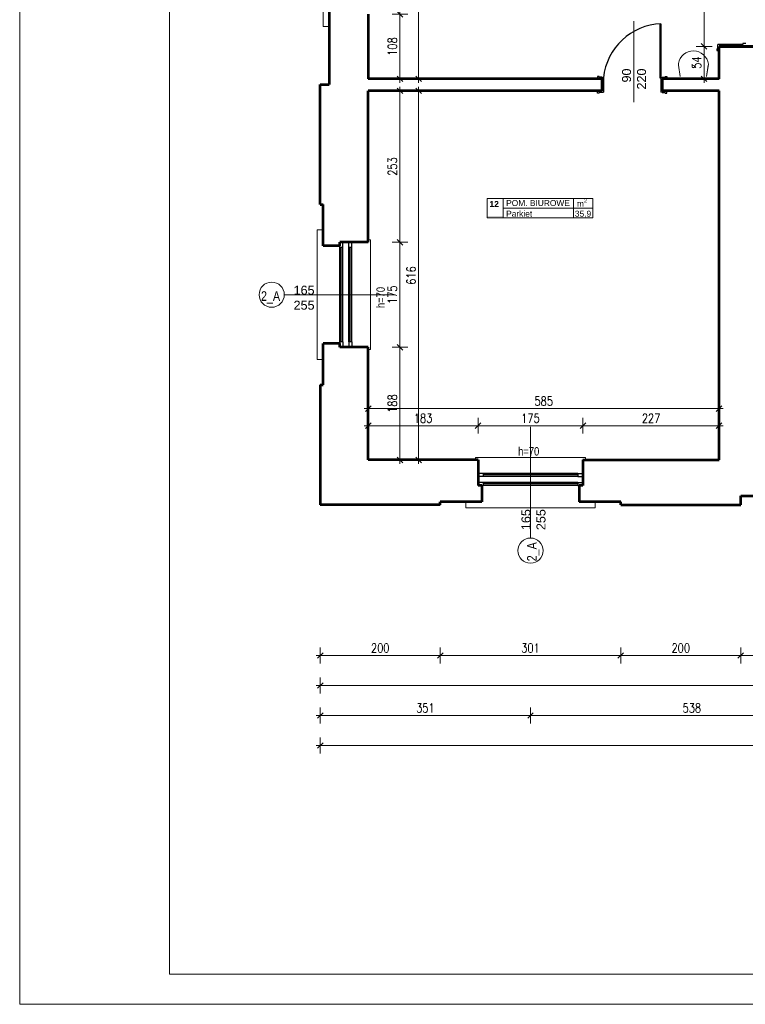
# Model space of a CAD drawing. Header units: millimetres. Extents: x 56977 to 67992, y 30187 to 42235.
# Tile 1 of 130: x 57375 to 58585, y 30187 to 31828. Entities that reach past the tile are written whole.
import ezdxf

# ---------------------------------------------------------------- set-up
doc = ezdxf.new("R2010")
doc.units = ezdxf.units.MM
doc.header["$MEASUREMENT"] = 0
doc.layers.get('0').update_dxf_attribs({"lineweight": 13})
doc.layers.get('DEFPOINTS').update_dxf_attribs({"lineweight": 13})
doc.layers.add('AI-OKNA', color=4, linetype='Continuous')
for name, color, linetype, lineweight in [('AI-OPISY', 3, 'Continuous', 13), ('AI_MURY', 40, 'Continuous', 53), ('AI_WIDOK', 8, 'Continuous', 13), ('Lines', 7, 'Continuous', 13), ('OPISY TABELKI', 30, 'Continuous', 13), ('RAMKA', 1, 'Continuous', 13), ('WODA', 7, 'Continuous', 13), ('wymiary', 8, 'Continuous', 13)]:
    doc.layers.add(name, color=color, linetype=linetype, lineweight=lineweight)
doc.styles.add('GENERATED_STYLE_2', font='txt.shx')
doc.styles.get("Standard").update_dxf_attribs({"font": 'txt.shx'})
doc.styles.add('Style-ROMANS', font='ROMANS.shx')
doc.styles.add('WYMIAROWY-08', font='ROMANS.shx', dxfattribs={"width": 0.8})
doc.dimstyles.new('DYBY', dxfattribs={"dimscale": 100, "dimtxt": 0.15, "dimasz": 0.05, "dimexe": 0.05, "dimexo": 0.1, "dimgap": 0.05, "dimtad": 1, "dimdec": 0, "dimdsep": 46, "dimlunit": 5, "dimtxsty": 'WYMIAROWY-08', "dimblk": 'M_STRZ', "dimcen": 0.1, "dimse1": 1, "dimse2": 1, "dimclrd": 7, "dimclre": 7, "dimclrt": 1, "dimadec": 0, "dimazin": 0, "dimtfac": 1, "dimtdec": 0, "dimtmove": 2, "dimatfit": 3, "dimldrblk": 'M_STRZ', "dimfxl": 0, "dimtolj": 1, "dimarcsym": 0})

# ---------------------------------------------------------------- blocks, each defined once
blk = doc.blocks.new('A$C062C27A1')
at = {"layer": 'WODA'}
for p, q in [((0, 0), (-2.8, 18.8)), ((44, 0), (46.8, 18.8))]:
    blk.add_line(p, q, dxfattribs=at)
at = {"layer": 'WODA', "flags": 128}
for points in [[(44, 0), (47.1, 20.7, 0.865936), (-3, 21.5)], [(-3, 21.5, 0.037015), (-2.8, 18.8)], [(24, 16.5, 1), (20, 16.5, 1), (24, 16.5)]]:
    blk.add_lwpolyline(points, format="xyb", dxfattribs=at)
at = {"layer": 'WODA'}
blk.add_circle((22, 16.5), 2, dxfattribs=at)
blk = doc.blocks.new('M_STRZ')
for p, q in [((-1.33, 0), (1.33, 0)), ((-0.94, -0.94), (0.94, 0.94)), ((0, 2.66), (0, 0)), ((0, 0), (0, -2.66))]:
    blk.add_line(p, q)
blk = doc.blocks.new('*U393')
at = {"layer": 'DEFPOINTS', "color": 0}
for p in [(57956.5, 31179.7), (57956.5, 31099.1), (58541.5, 31099.1)]:
    blk.add_point(p, dxfattribs=at)
at = {"layer": 'wymiary', "color": 7, "lineweight": -2}
blk.add_line((58536.5, 31179.7), (57961.5, 31179.7), dxfattribs=at)
at = {"layer": 'wymiary', "color": 7, "lineweight": -2, "xscale": 5, "yscale": 5, "zscale": 5, "rotation": 180}
blk.add_blockref('M_STRZ', (57956.5, 31179.7), dxfattribs=at)
at = {"layer": 'wymiary', "color": 7, "lineweight": -2, "xscale": 5, "yscale": 5, "zscale": 5}
blk.add_blockref('M_STRZ', (58541.5, 31179.7), dxfattribs=at)
at = {"layer": 'wymiary', "color": 1, "insert": (58249, 31192.2), "char_height": 15, "attachment_point": 5, "style": 'WYMIAROWY-08'}
blk.add_mtext('585', dxfattribs=at)
blk = doc.blocks.new('*D1926')
at = {"layer": 'DEFPOINTS'}
for p in [(57956.5, 31179.7), (58265.4, 31167.2), (57956.5, 31099.1), (58541.5, 31099.1)]:
    blk.add_point(p, dxfattribs=at)
at = {"layer": 'wymiary', "color": 7}
blk.add_blockref('*U393', (0, 0), dxfattribs=at)
blk = doc.blocks.new('*U396')
at = {"layer": 'DEFPOINTS', "color": 0}
for p in [(57956.5, 31709.4), (58040.5, 31709.4), (57956.5, 31094.1)]:
    blk.add_point(p, dxfattribs=at)
at = {"layer": 'wymiary', "color": 7, "lineweight": -2}
blk.add_line((58040.5, 31099.1), (58040.5, 31704.4), dxfattribs=at)
at = {"layer": 'wymiary', "color": 7, "lineweight": -2, "xscale": 5, "yscale": 5, "zscale": 5}
for p, rotation in [((58040.5, 31709.4), 90), ((58040.5, 31094.1), 270)]:
    blk.add_blockref('M_STRZ', p, dxfattribs=dict(at, rotation=rotation))
at = {"layer": 'wymiary', "color": 1, "insert": (58028, 31401.7), "char_height": 15, "attachment_point": 5, "rotation": 90, "style": 'WYMIAROWY-08'}
blk.add_mtext('616', dxfattribs=at)
blk = doc.blocks.new('*D1929')
at = {"layer": 'DEFPOINTS'}
for p in [(57956.5, 31709.4), (58040.5, 31709.4), (58053, 31385.7), (57956.5, 31094.1)]:
    blk.add_point(p, dxfattribs=at)
at = {"layer": 'wymiary', "color": 7}
blk.add_blockref('*U396', (0, 0), dxfattribs=at)
blk = doc.blocks.new('*U397')
at = {"layer": 'DEFPOINTS', "color": 0}
for p in [(57956.5, 32024.4), (58040.5, 32024.4), (57956.5, 31729.4)]:
    blk.add_point(p, dxfattribs=at)
at = {"layer": 'wymiary', "color": 7, "lineweight": -2}
blk.add_line((58040.5, 31734.4), (58040.5, 32019.4), dxfattribs=at)
at = {"layer": 'wymiary', "color": 7, "lineweight": -2, "xscale": 5, "yscale": 5, "zscale": 5}
for p, rotation in [((58040.5, 32024.4), 90), ((58040.5, 31729.4), 270)]:
    blk.add_blockref('M_STRZ', p, dxfattribs=dict(at, rotation=rotation))
at = {"layer": 'wymiary', "color": 1, "insert": (58028, 31876.9), "char_height": 15, "attachment_point": 5, "rotation": 90, "style": 'WYMIAROWY-08'}
blk.add_mtext('295', dxfattribs=at)
blk = doc.blocks.new('*D1930')
at = {"layer": 'DEFPOINTS'}
for p in [(57956.5, 32024.4), (58040.5, 32024.4), (58053, 31860.5), (57956.5, 31729.4)]:
    blk.add_point(p, dxfattribs=at)
at = {"layer": 'wymiary', "color": 7}
blk.add_blockref('*U397', (0, 0), dxfattribs=at)
blk = doc.blocks.new('*U484')
at = {"layer": 'DEFPOINTS', "color": 0}
for p in [(57956.5, 31837.1), (57956.5, 31729.4), (58009.4, 31729.4)]:
    blk.add_point(p, dxfattribs=at)
at = {"layer": 'wymiary', "color": 7, "lineweight": -2}
blk.add_line((58009.4, 31832.1), (58009.4, 31734.4), dxfattribs=at)
at = {"layer": 'wymiary', "color": 7, "lineweight": -2, "xscale": 5, "yscale": 5, "zscale": 5}
for p, rotation in [((58009.4, 31837.1), 90), ((58009.4, 31729.4), 270)]:
    blk.add_blockref('M_STRZ', p, dxfattribs=dict(at, rotation=rotation))
at = {"layer": 'wymiary', "color": 1, "insert": (57996.9, 31783.2), "char_height": 15, "attachment_point": 5, "rotation": 90, "style": 'WYMIAROWY-08'}
blk.add_mtext('108', dxfattribs=at)
blk = doc.blocks.new('*D2017')
at = {"layer": 'DEFPOINTS'}
for p in [(57956.5, 31837.1), (57996.9, 31798.7), (57956.5, 31729.4), (58009.4, 31729.4)]:
    blk.add_point(p, dxfattribs=at)
at = {"layer": 'wymiary', "color": 7}
blk.add_blockref('*U484', (0, 0), dxfattribs=at)
blk = doc.blocks.new('*U485')
at = {"layer": 'DEFPOINTS', "color": 0}
for p in [(57956.5, 31709.4), (57956.5, 31457.1), (58009.4, 31457.1)]:
    blk.add_point(p, dxfattribs=at)
at = {"layer": 'wymiary', "color": 7, "lineweight": -2}
blk.add_line((58009.4, 31704.4), (58009.4, 31462.1), dxfattribs=at)
at = {"layer": 'wymiary', "color": 7, "lineweight": -2, "xscale": 5, "yscale": 5, "zscale": 5}
for p, rotation in [((58009.4, 31709.4), 90), ((58009.4, 31457.1), 270)]:
    blk.add_blockref('M_STRZ', p, dxfattribs=dict(at, rotation=rotation))
at = {"layer": 'wymiary', "color": 1, "insert": (57996.9, 31583.2), "char_height": 15, "attachment_point": 5, "rotation": 90, "style": 'WYMIAROWY-08'}
blk.add_mtext('253', dxfattribs=at)
blk = doc.blocks.new('*D2018')
at = {"layer": 'DEFPOINTS'}
for p in [(57956.5, 31709.4), (57996.9, 31599.5), (57956.5, 31457.1), (58009.4, 31457.1)]:
    blk.add_point(p, dxfattribs=at)
at = {"layer": 'wymiary', "color": 7}
blk.add_blockref('*U485', (0, 0), dxfattribs=at)
blk = doc.blocks.new('*U486')
at = {"layer": 'DEFPOINTS', "color": 0}
for p in [(57956.5, 31457.1), (57956.5, 31282.1), (58009.4, 31282.1)]:
    blk.add_point(p, dxfattribs=at)
at = {"layer": 'wymiary', "color": 7, "lineweight": -2}
blk.add_line((58009.4, 31452.1), (58009.4, 31287.1), dxfattribs=at)
at = {"layer": 'wymiary', "color": 7, "lineweight": -2, "xscale": 5, "yscale": 5, "zscale": 5}
for p, rotation in [((58009.4, 31457.1), 90), ((58009.4, 31282.1), 270)]:
    blk.add_blockref('M_STRZ', p, dxfattribs=dict(at, rotation=rotation))
at = {"layer": 'wymiary', "color": 1, "insert": (57996.9, 31369.6), "char_height": 15, "attachment_point": 5, "rotation": 90, "style": 'WYMIAROWY-08'}
blk.add_mtext('175', dxfattribs=at)
blk = doc.blocks.new('*D2019')
at = {"layer": 'DEFPOINTS'}
for p in [(57956.5, 31457.1), (57996.9, 31385), (57956.5, 31282.1), (58009.4, 31282.1)]:
    blk.add_point(p, dxfattribs=at)
at = {"layer": 'wymiary', "color": 7}
blk.add_blockref('*U486', (0, 0), dxfattribs=at)
blk = doc.blocks.new('*U487')
at = {"layer": 'DEFPOINTS', "color": 0}
for p in [(57956.5, 31282.1), (57956.5, 31094.1), (58009.4, 31094.1)]:
    blk.add_point(p, dxfattribs=at)
at = {"layer": 'wymiary', "color": 7, "lineweight": -2}
blk.add_line((58009.4, 31277.1), (58009.4, 31099.1), dxfattribs=at)
at = {"layer": 'wymiary', "color": 7, "lineweight": -2, "xscale": 5, "yscale": 5, "zscale": 5}
for p, rotation in [((58009.4, 31282.1), 90), ((58009.4, 31094.1), 270)]:
    blk.add_blockref('M_STRZ', p, dxfattribs=dict(at, rotation=rotation))
at = {"layer": 'wymiary', "color": 1, "insert": (57996.9, 31188.1), "char_height": 15, "attachment_point": 5, "rotation": 90, "style": 'WYMIAROWY-08'}
blk.add_mtext('188', dxfattribs=at)
blk = doc.blocks.new('*D2020')
at = {"layer": 'DEFPOINTS'}
for p in [(57956.5, 31282.1), (57996.9, 31203.5), (57956.5, 31094.1), (58009.4, 31094.1)]:
    blk.add_point(p, dxfattribs=at)
at = {"layer": 'wymiary', "color": 7}
blk.add_blockref('*U487', (0, 0), dxfattribs=at)
blk = doc.blocks.new('*U501')
at = {"layer": 'DEFPOINTS', "color": 0}
for p in [(58139.5, 31151.3), (57956.5, 31099.1), (58139.5, 31099.1)]:
    blk.add_point(p, dxfattribs=at)
at = {"layer": 'wymiary', "color": 7, "lineweight": -2}
blk.add_line((57961.5, 31151.3), (58134.5, 31151.3), dxfattribs=at)
at = {"layer": 'wymiary', "color": 7, "lineweight": -2, "xscale": 5, "yscale": 5, "zscale": 5, "rotation": 180}
blk.add_blockref('M_STRZ', (57956.5, 31151.3), dxfattribs=at)
at = {"layer": 'wymiary', "color": 7, "lineweight": -2, "xscale": 5, "yscale": 5, "zscale": 5}
blk.add_blockref('M_STRZ', (58139.5, 31151.3), dxfattribs=at)
at = {"layer": 'wymiary', "color": 1, "insert": (58048, 31163.8), "char_height": 15, "attachment_point": 5, "style": 'WYMIAROWY-08'}
blk.add_mtext('183', dxfattribs=at)
blk = doc.blocks.new('*D2034')
at = {"layer": 'DEFPOINTS'}
for p in [(58032.6, 31163.8), (58139.5, 31151.3), (57956.5, 31099.1), (58139.5, 31099.1)]:
    blk.add_point(p, dxfattribs=at)
at = {"layer": 'wymiary', "color": 7}
blk.add_blockref('*U501', (0, 0), dxfattribs=at)
blk = doc.blocks.new('*U667')
at = {"layer": 'DEFPOINTS', "color": 0}
for p in [(58314.5, 31151.3), (58139.5, 31099.1), (58314.5, 31099.1)]:
    blk.add_point(p, dxfattribs=at)
at = {"layer": 'wymiary', "color": 7, "lineweight": -2}
blk.add_line((58144.5, 31151.3), (58309.5, 31151.3), dxfattribs=at)
at = {"layer": 'wymiary', "color": 7, "lineweight": -2, "xscale": 5, "yscale": 5, "zscale": 5, "rotation": 180}
blk.add_blockref('M_STRZ', (58139.5, 31151.3), dxfattribs=at)
at = {"layer": 'wymiary', "color": 7, "lineweight": -2, "xscale": 5, "yscale": 5, "zscale": 5}
blk.add_blockref('M_STRZ', (58314.5, 31151.3), dxfattribs=at)
at = {"layer": 'wymiary', "color": 1, "insert": (58227, 31163.8), "char_height": 15, "attachment_point": 5, "style": 'WYMIAROWY-08'}
blk.add_mtext('175', dxfattribs=at)
blk = doc.blocks.new('*D2200')
at = {"layer": 'DEFPOINTS'}
for p in [(58211.6, 31163.8), (58314.5, 31151.3), (58139.5, 31099.1), (58314.5, 31099.1)]:
    blk.add_point(p, dxfattribs=at)
at = {"layer": 'wymiary', "color": 7}
blk.add_blockref('*U667', (0, 0), dxfattribs=at)
blk = doc.blocks.new('*U668')
at = {"layer": 'DEFPOINTS', "color": 0}
for p in [(58541.5, 31151.3), (58314.5, 31099.1), (58541.5, 31099.1)]:
    blk.add_point(p, dxfattribs=at)
at = {"layer": 'wymiary', "color": 7, "lineweight": -2}
blk.add_line((58319.5, 31151.3), (58536.5, 31151.3), dxfattribs=at)
at = {"layer": 'wymiary', "color": 7, "lineweight": -2, "xscale": 5, "yscale": 5, "zscale": 5, "rotation": 180}
blk.add_blockref('M_STRZ', (58314.5, 31151.3), dxfattribs=at)
at = {"layer": 'wymiary', "color": 7, "lineweight": -2, "xscale": 5, "yscale": 5, "zscale": 5}
blk.add_blockref('M_STRZ', (58541.5, 31151.3), dxfattribs=at)
at = {"layer": 'wymiary', "color": 1, "insert": (58428, 31163.8), "char_height": 15, "attachment_point": 5, "style": 'WYMIAROWY-08'}
blk.add_mtext('227', dxfattribs=at)
blk = doc.blocks.new('*D2201')
at = {"layer": 'DEFPOINTS'}
for p in [(58411.7, 31163.8), (58541.5, 31151.3), (58314.5, 31099.1), (58541.5, 31099.1)]:
    blk.add_point(p, dxfattribs=at)
at = {"layer": 'wymiary', "color": 7}
blk.add_blockref('*U668', (0, 0), dxfattribs=at)
blk = doc.blocks.new('*U1165')
at = {"layer": 'DEFPOINTS', "color": 0}
for p in [(58541.5, 31928.4), (58516.5, 31783.4), (58541.5, 31783.4)]:
    blk.add_point(p, dxfattribs=at)
at = {"layer": 'wymiary', "color": 7, "lineweight": -2}
blk.add_line((58516.5, 31923.4), (58516.5, 31788.4), dxfattribs=at)
at = {"layer": 'wymiary', "color": 7, "lineweight": -2, "xscale": 5, "yscale": 5, "zscale": 5}
for p, rotation in [((58516.5, 31928.4), 90), ((58516.5, 31783.4), 270)]:
    blk.add_blockref('M_STRZ', p, dxfattribs=dict(at, rotation=rotation))
at = {"layer": 'wymiary', "color": 1, "insert": (58504, 31855.9), "char_height": 15, "attachment_point": 5, "rotation": 90, "style": 'WYMIAROWY-08'}
blk.add_mtext('145', dxfattribs=at)
blk = doc.blocks.new('*D2698')
at = {"layer": 'DEFPOINTS'}
for p in [(58541.5, 31928.4), (58529, 31871.3), (58516.5, 31783.4), (58541.5, 31783.4)]:
    blk.add_point(p, dxfattribs=at)
at = {"layer": 'wymiary', "color": 7}
blk.add_blockref('*U1165', (0, 0), dxfattribs=at)
blk = doc.blocks.new('*U1166')
at = {"layer": 'DEFPOINTS', "color": 0}
for p in [(58541.5, 31783.4), (58516.5, 31729.4), (58541.5, 31729.4)]:
    blk.add_point(p, dxfattribs=at)
at = {"layer": 'wymiary', "color": 7, "lineweight": -2}
blk.add_line((58516.5, 31778.4), (58516.5, 31734.4), dxfattribs=at)
at = {"layer": 'wymiary', "color": 7, "lineweight": -2, "xscale": 5, "yscale": 5, "zscale": 5}
for p, rotation in [((58516.5, 31783.4), 90), ((58516.5, 31729.4), 270)]:
    blk.add_blockref('M_STRZ', p, dxfattribs=dict(at, rotation=rotation))
at = {"layer": 'wymiary', "color": 1, "insert": (58504, 31756.4), "char_height": 15, "attachment_point": 5, "rotation": 90, "style": 'WYMIAROWY-08'}
blk.add_mtext('54', dxfattribs=at)
blk = doc.blocks.new('*D2699')
at = {"layer": 'DEFPOINTS'}
for p in [(58541.5, 31783.4), (58529, 31767), (58516.5, 31729.4), (58541.5, 31729.4)]:
    blk.add_point(p, dxfattribs=at)
at = {"layer": 'wymiary', "color": 7}
blk.add_blockref('*U1166', (0, 0), dxfattribs=at)
blk = doc.blocks.new('*U1504')
at = {"layer": 'DEFPOINTS', "color": 0}
for p in [(57876.5, 30768.2), (58076.5, 30768.2), (58076.5, 30768.2)]:
    blk.add_point(p, dxfattribs=at)
at = {"layer": 'wymiary', "color": 7, "lineweight": -2}
blk.add_line((57881.5, 30768.2), (58071.5, 30768.2), dxfattribs=at)
at = {"layer": 'wymiary', "color": 7, "lineweight": -2, "xscale": 5, "yscale": 5, "zscale": 5, "rotation": 180}
blk.add_blockref('M_STRZ', (57876.5, 30768.2), dxfattribs=at)
at = {"layer": 'wymiary', "color": 7, "lineweight": -2, "xscale": 5, "yscale": 5, "zscale": 5}
blk.add_blockref('M_STRZ', (58076.5, 30768.2), dxfattribs=at)
at = {"layer": 'wymiary', "color": 1, "insert": (57976.5, 30780.7), "char_height": 15, "attachment_point": 5, "style": 'WYMIAROWY-08'}
blk.add_mtext('200', dxfattribs=at)
blk = doc.blocks.new('*D3035')
at = {"layer": 'DEFPOINTS'}
for p in [(57960.2, 30780.7), (57876.5, 30768.2), (58076.5, 30768.2), (58076.5, 30768.2)]:
    blk.add_point(p, dxfattribs=at)
at = {"layer": 'wymiary', "color": 7}
blk.add_blockref('*U1504', (0, 0), dxfattribs=at)
blk = doc.blocks.new('*U1505')
at = {"layer": 'DEFPOINTS', "color": 0}
for p in [(58076.5, 30768.2), (58377.5, 30768.2), (58377.5, 30768.2)]:
    blk.add_point(p, dxfattribs=at)
at = {"layer": 'wymiary', "color": 7, "lineweight": -2}
blk.add_line((58081.5, 30768.2), (58372.5, 30768.2), dxfattribs=at)
at = {"layer": 'wymiary', "color": 7, "lineweight": -2, "xscale": 5, "yscale": 5, "zscale": 5, "rotation": 180}
blk.add_blockref('M_STRZ', (58076.5, 30768.2), dxfattribs=at)
at = {"layer": 'wymiary', "color": 7, "lineweight": -2, "xscale": 5, "yscale": 5, "zscale": 5}
blk.add_blockref('M_STRZ', (58377.5, 30768.2), dxfattribs=at)
at = {"layer": 'wymiary', "color": 1, "insert": (58227, 30780.7), "char_height": 15, "attachment_point": 5, "style": 'WYMIAROWY-08'}
blk.add_mtext('301', dxfattribs=at)
blk = doc.blocks.new('*D3036')
at = {"layer": 'DEFPOINTS'}
for p in [(58210.7, 30780.7), (58076.5, 30768.2), (58377.5, 30768.2), (58377.5, 30768.2)]:
    blk.add_point(p, dxfattribs=at)
at = {"layer": 'wymiary', "color": 7}
blk.add_blockref('*U1505', (0, 0), dxfattribs=at)
blk = doc.blocks.new('*U1506')
at = {"layer": 'DEFPOINTS', "color": 0}
for p in [(58377.5, 30768.2), (58577.5, 30768.2), (58577.5, 30768.2)]:
    blk.add_point(p, dxfattribs=at)
at = {"layer": 'wymiary', "color": 7, "lineweight": -2}
blk.add_line((58382.5, 30768.2), (58572.5, 30768.2), dxfattribs=at)
at = {"layer": 'wymiary', "color": 7, "lineweight": -2, "xscale": 5, "yscale": 5, "zscale": 5, "rotation": 180}
blk.add_blockref('M_STRZ', (58377.5, 30768.2), dxfattribs=at)
at = {"layer": 'wymiary', "color": 7, "lineweight": -2, "xscale": 5, "yscale": 5, "zscale": 5}
blk.add_blockref('M_STRZ', (58577.5, 30768.2), dxfattribs=at)
at = {"layer": 'wymiary', "color": 1, "insert": (58477.5, 30780.7), "char_height": 15, "attachment_point": 5, "style": 'WYMIAROWY-08'}
blk.add_mtext('200', dxfattribs=at)
blk = doc.blocks.new('*D3037')
at = {"layer": 'DEFPOINTS'}
for p in [(58461.2, 30780.7), (58377.5, 30768.2), (58577.5, 30768.2), (58577.5, 30768.2)]:
    blk.add_point(p, dxfattribs=at)
at = {"layer": 'wymiary', "color": 7}
blk.add_blockref('*U1506', (0, 0), dxfattribs=at)
blk = doc.blocks.new('*U1507')
at = {"layer": 'DEFPOINTS', "color": 0}
for p in [(58577.5, 30768.2), (60002.5, 30768.2), (60002.5, 30768.2)]:
    blk.add_point(p, dxfattribs=at)
at = {"layer": 'wymiary', "color": 7, "lineweight": -2}
blk.add_line((58582.5, 30768.2), (59997.5, 30768.2), dxfattribs=at)
at = {"layer": 'wymiary', "color": 7, "lineweight": -2, "xscale": 5, "yscale": 5, "zscale": 5, "rotation": 180}
blk.add_blockref('M_STRZ', (58577.5, 30768.2), dxfattribs=at)
at = {"layer": 'wymiary', "color": 7, "lineweight": -2, "xscale": 5, "yscale": 5, "zscale": 5}
blk.add_blockref('M_STRZ', (60002.5, 30768.2), dxfattribs=at)
at = {"layer": 'wymiary', "color": 1, "insert": (59290, 30780.7), "char_height": 15, "attachment_point": 5, "style": 'WYMIAROWY-08'}
blk.add_mtext('1425', dxfattribs=at)
blk = doc.blocks.new('*D3038')
at = {"layer": 'DEFPOINTS'}
for p in [(59268.8, 30780.7), (58577.5, 30768.2), (60002.5, 30768.2), (60002.5, 30768.2)]:
    blk.add_point(p, dxfattribs=at)
at = {"layer": 'wymiary', "color": 7}
blk.add_blockref('*U1507', (0, 0), dxfattribs=at)
blk = doc.blocks.new('*U1519')
at = {"layer": 'DEFPOINTS', "color": 0}
for p in [(57876.5, 30716.6), (60703.5, 30718.2), (60703.5, 30718.2)]:
    blk.add_point(p, dxfattribs=at)
at = {"layer": 'wymiary', "color": 7, "lineweight": -2}
blk.add_line((57881.5, 30718.2), (60698.5, 30718.2), dxfattribs=at)
at = {"layer": 'wymiary', "color": 7, "lineweight": -2, "xscale": 5, "yscale": 5, "zscale": 5, "rotation": 180}
blk.add_blockref('M_STRZ', (57876.5, 30718.2), dxfattribs=at)
at = {"layer": 'wymiary', "color": 7, "lineweight": -2, "xscale": 5, "yscale": 5, "zscale": 5}
blk.add_blockref('M_STRZ', (60703.5, 30718.2), dxfattribs=at)
at = {"layer": 'wymiary', "color": 1, "insert": (59290, 30730.7), "char_height": 15, "attachment_point": 5, "style": 'WYMIAROWY-08'}
blk.add_mtext('2827', dxfattribs=at)
blk = doc.blocks.new('*D3050')
at = {"layer": 'DEFPOINTS'}
for p in [(59268, 30730.7), (57876.5, 30716.6), (60703.5, 30718.2), (60703.5, 30718.2)]:
    blk.add_point(p, dxfattribs=at)
at = {"layer": 'wymiary', "color": 7}
blk.add_blockref('*U1519', (0, 0), dxfattribs=at)
blk = doc.blocks.new('*U1522')
at = {"layer": 'DEFPOINTS', "color": 0}
for p in [(57876.5, 30668.2), (58227, 30668.2), (58227, 30668.2)]:
    blk.add_point(p, dxfattribs=at)
at = {"layer": 'wymiary', "color": 7, "lineweight": -2}
blk.add_line((57881.5, 30668.2), (58222, 30668.2), dxfattribs=at)
at = {"layer": 'wymiary', "color": 7, "lineweight": -2, "xscale": 5, "yscale": 5, "zscale": 5, "rotation": 180}
blk.add_blockref('M_STRZ', (57876.5, 30668.2), dxfattribs=at)
at = {"layer": 'wymiary', "color": 7, "lineweight": -2, "xscale": 5, "yscale": 5, "zscale": 5}
blk.add_blockref('M_STRZ', (58227, 30668.2), dxfattribs=at)
at = {"layer": 'wymiary', "color": 1, "insert": (58051.8, 30680.7), "char_height": 15, "attachment_point": 5, "style": 'WYMIAROWY-08'}
blk.add_mtext('351', dxfattribs=at)
blk = doc.blocks.new('*D3053')
at = {"layer": 'DEFPOINTS'}
for p in [(58035.4, 30680.7), (57876.5, 30668.2), (58227, 30668.2), (58227, 30668.2)]:
    blk.add_point(p, dxfattribs=at)
at = {"layer": 'wymiary', "color": 7}
blk.add_blockref('*U1522', (0, 0), dxfattribs=at)
blk = doc.blocks.new('*U1523')
at = {"layer": 'DEFPOINTS', "color": 0}
for p in [(58227, 30668.2), (58765, 30668.2), (58765, 30668.2)]:
    blk.add_point(p, dxfattribs=at)
at = {"layer": 'wymiary', "color": 7, "lineweight": -2}
blk.add_line((58232, 30668.2), (58760, 30668.2), dxfattribs=at)
at = {"layer": 'wymiary', "color": 7, "lineweight": -2, "xscale": 5, "yscale": 5, "zscale": 5, "rotation": 180}
blk.add_blockref('M_STRZ', (58227, 30668.2), dxfattribs=at)
at = {"layer": 'wymiary', "color": 7, "lineweight": -2, "xscale": 5, "yscale": 5, "zscale": 5}
blk.add_blockref('M_STRZ', (58765, 30668.2), dxfattribs=at)
at = {"layer": 'wymiary', "color": 1, "insert": (58496, 30680.7), "char_height": 15, "attachment_point": 5, "style": 'WYMIAROWY-08'}
blk.add_mtext('538', dxfattribs=at)
blk = doc.blocks.new('*D3054')
at = {"layer": 'DEFPOINTS'}
for p in [(58479.7, 30680.7), (58227, 30668.2), (58765, 30668.2), (58765, 30668.2)]:
    blk.add_point(p, dxfattribs=at)
at = {"layer": 'wymiary', "color": 7}
blk.add_blockref('*U1523', (0, 0), dxfattribs=at)
blk = doc.blocks.new('*U1543')
at = {"layer": 'DEFPOINTS', "color": 0}
for p in [(57876.5, 30618.2), (67040.5, 30618.2), (67040.5, 30618.2)]:
    blk.add_point(p, dxfattribs=at)
at = {"layer": 'wymiary', "color": 7, "lineweight": -2}
blk.add_line((57881.5, 30618.2), (67035.5, 30618.2), dxfattribs=at)
at = {"layer": 'wymiary', "color": 7, "lineweight": -2, "xscale": 5, "yscale": 5, "zscale": 5, "rotation": 180}
blk.add_blockref('M_STRZ', (57876.5, 30618.2), dxfattribs=at)
at = {"layer": 'wymiary', "color": 7, "lineweight": -2, "xscale": 5, "yscale": 5, "zscale": 5}
blk.add_blockref('M_STRZ', (67040.5, 30618.2), dxfattribs=at)
at = {"layer": 'wymiary', "color": 1, "insert": (62458.5, 30630.7), "char_height": 15, "attachment_point": 5, "style": 'WYMIAROWY-08'}
blk.add_mtext('9164', dxfattribs=at)
blk = doc.blocks.new('*D3074')
at = {"layer": 'DEFPOINTS'}
for p in [(62436.5, 30630.7), (57876.5, 30618.2), (67040.5, 30618.2), (67040.5, 30618.2)]:
    blk.add_point(p, dxfattribs=at)
at = {"layer": 'wymiary', "color": 7}
blk.add_blockref('*U1543', (0, 0), dxfattribs=at)

msp = doc.modelspace()

# ---------------------------------------------------------------- hatches: boundary and pattern name
at = {"layer": 'OPISY TABELKI', "extrusion": (0, 0, -1)}
msp.add_hatch(color=256, dxfattribs=at).paths.add_polyline_path([(-58181.4, 31497.7), (-58181.4, 31500.6), (-58155, 31500.6), (-58155, 31497.7)], flags=16)

# ---------------------------------------------------------------- linework, layer by layer
at = {"layer": 'AI-OKNA'}
for p, q in [((58442.5, 31821.3), (58444.5, 31821.3)), ((58442.5, 31821.3), (58442.5, 31731.3)), ((58444.5, 31821.3), (58444.5, 31731.3)), ((58537.5, 31779.4), (58538.5, 31779.4)), ((58537.5, 31779.4), (58537.5, 31776.4)), ((58537.5, 31776.4), (58541.5, 31776.4)), ((58538.5, 31784.4), (58539.5, 31784.4)), ((58538.5, 31784.4), (58538.5, 31779.4)), ((58581.1, 31786.4), (58539.5, 31786.4)), ((58539.5, 31784.4), (58539.5, 31786.4)), ((58586.1, 31788.4), (58581.1, 31788.4)), ((58581.1, 31788.4), (58581.1, 31786.4)), ((58341.5, 31733.3), (58338.5, 31733.3)), ((58338.5, 31733.3), (58338.5, 31729.4)), ((58341.5, 31733.3), (58341.5, 31732.3)), ((58346.5, 31732.3), (58341.5, 31732.3)), ((58346.5, 31732.3), (58346.5, 31731.3)), ((58346.5, 31731.3), (58348.5, 31731.3)), ((58346.5, 31721.8), (58346.5, 31726.8)), ((58348.5, 31731.3), (58348.5, 31707.4)), ((58442.5, 31731.3), (58444.5, 31731.3)), ((58444.5, 31731.3), (58444.5, 31707.4)), ((58446.5, 31731.3), (58444.5, 31731.3)), ((58446.5, 31732.3), (58446.5, 31731.3)), ((58446.5, 31732.3), (58451.5, 31732.3)), ((58446.5, 31721.8), (58446.5, 31726.8)), ((58451.5, 31733.3), (58451.5, 31732.3)), ((58451.5, 31733.3), (58454.5, 31733.3)), ((58454.5, 31733.3), (58454.5, 31729.4)), ((58338.5, 31705.4), (58338.5, 31709.4)), ((58346.5, 31707.4), (58348.5, 31707.4)), ((58346.5, 31706.4), (58346.5, 31707.4)), ((58446.5, 31707.4), (58444.5, 31707.4)), ((58446.5, 31706.4), (58446.5, 31707.4)), ((58454.5, 31705.4), (58454.5, 31709.4)), ((58341.5, 31705.4), (58338.5, 31705.4)), ((58346.5, 31706.4), (58341.5, 31706.4)), ((58341.5, 31705.4), (58341.5, 31706.4)), ((58446.5, 31706.4), (58451.5, 31706.4)), ((58451.5, 31705.4), (58451.5, 31706.4)), ((58451.5, 31705.4), (58454.5, 31705.4)), ((57909, 31448.3), (57909, 31450.8)), ((57914, 31448.3), (57909, 31448.3)), ((57909, 31290.8), (57909, 31448.3)), ((57911.5, 31290.8), (57911.5, 31448.3)), ((57914, 31448.3), (57914, 31457.1)), ((57914, 31290.8), (57914, 31448.3)), ((57924, 31448.3), (57924, 31457.1)), ((57929, 31448.3), (57924, 31448.3)), ((57924, 31290.8), (57924, 31448.3)), ((57926.5, 31290.8), (57926.5, 31448.3)), ((57929, 31448.3), (57929, 31457.1)), ((57929, 31290.8), (57929, 31448.3)), ((57914, 31290.8), (57909, 31290.8)), ((57909, 31290.8), (57909, 31288.3)), ((57914, 31290.8), (57914, 31282.1)), ((57924, 31290.8), (57924, 31282.1)), ((57929, 31290.8), (57924, 31290.8)), ((57929, 31290.8), (57929, 31282.1)), ((58148.3, 31071.6), (58139.5, 31071.6)), ((58148.3, 31071.6), (58148.3, 31066.6)), ((58305.8, 31071.6), (58148.3, 31071.6)), ((58305.8, 31069.1), (58148.3, 31069.1)), ((58305.8, 31071.6), (58314.5, 31071.6)), ((58305.8, 31071.6), (58305.8, 31066.6)), ((58148.3, 31066.6), (58139.5, 31066.6)), ((58148.3, 31056.6), (58139.5, 31056.6)), ((58148.3, 31051.6), (58145.8, 31051.6)), ((58305.8, 31066.6), (58148.3, 31066.6)), ((58148.3, 31056.6), (58148.3, 31051.6)), ((58305.8, 31056.6), (58148.3, 31056.6)), ((58305.8, 31054.1), (58148.3, 31054.1)), ((58305.8, 31051.6), (58148.3, 31051.6)), ((58305.8, 31066.6), (58314.5, 31066.6)), ((58305.8, 31056.6), (58314.5, 31056.6)), ((58305.8, 31056.6), (58305.8, 31051.6)), ((58305.8, 31051.6), (58308.3, 31051.6))]:
    msp.add_line(p, q, dxfattribs=at)
msp.add_arc((58449.1, 31720.2), 101.2, 92.6055, 173.6993, dxfattribs=at)
at = {"layer": 'AI-OPISY'}
for p, q in [((58399.5, 31690.5), (58399.5, 31825.4)), ((57816.5, 31369.6), (58001.6, 31369.6)), ((58227, 30964), (58227, 31149.1))]:
    msp.add_line(p, q, dxfattribs=at)
for centre in [(57795.5, 31369.6), (58227, 30943)]:
    msp.add_circle(centre, 21, dxfattribs=at)
at = {"layer": 'AI_MURY'}
for p, q in [((57891.5, 31843.3), (57891.5, 31720.1)), ((57956.5, 31837.1), (57956.5, 31729.4)), ((58541.5, 31729.4), (58541.5, 31783.4)), ((58541.5, 31783.4), (58601.5, 31783.4)), ((58601.5, 31783.4), (58541.5, 31783.4)), ((58346.5, 31729.4), (57956.5, 31729.4)), ((58346.5, 31709.4), (58346.5, 31729.4)), ((58346.5, 31714.3), (58346.5, 31729.3)), ((58541.5, 31729.4), (58446.5, 31729.4)), ((58446.5, 31729.4), (58446.5, 31709.4)), ((58446.5, 31714.3), (58446.5, 31729.3)), ((57876.5, 31720.1), (57891.5, 31720.1)), ((57876.5, 31520.1), (57876.5, 31720.1)), ((57956.5, 31457.1), (57956.5, 31709.4)), ((58346.5, 31709.4), (57956.5, 31709.4)), ((58541.5, 31709.4), (58446.5, 31709.4)), ((58541.5, 31709.4), (58446.5, 31709.4)), ((58541.5, 31457.1), (58541.5, 31709.4)), ((58541.5, 31457.1), (58541.5, 31660.1)), ((57876.5, 31520.1), (57881.5, 31520.1)), ((57881.5, 31450.8), (57881.5, 31520.1)), ((57909, 31450.8), (57881.5, 31450.8)), ((57909, 31450.8), (57909, 31457.1)), ((57956.5, 31457.1), (57909, 31457.1)), ((58541.5, 31094.1), (58541.5, 31457.1)), ((58541.5, 31094.1), (58541.5, 31457.1)), ((57909, 31288.3), (57881.5, 31288.3)), ((57881.5, 31219.1), (57881.5, 31288.3)), ((57909, 31282.1), (57909, 31288.3)), ((57956.5, 31282.1), (57909, 31282.1)), ((57956.5, 31094.1), (57956.5, 31282.1)), ((57876.5, 31219.1), (57876.5, 31019.1)), ((57876.5, 31219.1), (57881.5, 31219.1)), ((58139.5, 31094.1), (57956.5, 31094.1)), ((58139.5, 31094.1), (58139.5, 31051.6)), ((58314.5, 31094.1), (58314.5, 31051.6)), ((58314.5, 31094.1), (58541.5, 31094.1)), ((58145.8, 31051.6), (58139.5, 31051.6)), ((58145.8, 31051.6), (58145.8, 31024.1)), ((58308.3, 31051.6), (58308.3, 31024.1)), ((58314.5, 31051.6), (58308.3, 31051.6)), ((58076.5, 31019.1), (57876.5, 31019.1)), ((58076.5, 31019.1), (58076.5, 31024.1)), ((58145.8, 31024.1), (58076.5, 31024.1)), ((58377.5, 31024.1), (58308.3, 31024.1)), ((58377.5, 31019.1), (58377.5, 31024.1)), ((58377.5, 31019.1), (58577.5, 31019.1)), ((58577.5, 31019.1), (58577.5, 31034.1)), ((58577.5, 31034.1), (58683.8, 31034.1))]:
    msp.add_line(p, q, dxfattribs=at)
at = {"layer": 'Lines', "color": 251, "linetype": 'Continuous'}
for p, q in [((57881.5, 31816.7), (57881.5, 32032.5)), ((57881.5, 31816.7), (57891.5, 31816.7)), ((57871.5, 31261.7), (57871.5, 31477.5)), ((57871.5, 31477.5), (57881.5, 31477.5)), ((57956.5, 31461.1), (57960.5, 31461.1)), ((57960.5, 31278.1), (57960.5, 31461.1)), ((57956.5, 31278.1), (57960.5, 31278.1)), ((57871.5, 31261.7), (57881.5, 31261.7)), ((58135.5, 31094.1), (58135.5, 31098.1)), ((58318.5, 31098.1), (58135.5, 31098.1)), ((58318.5, 31094.1), (58318.5, 31098.1)), ((58119.1, 31014.1), (58119.1, 31024.1)), ((58334.9, 31014.1), (58334.9, 31024.1)), ((58334.9, 31014.1), (58119.1, 31014.1))]:
    msp.add_line(p, q, dxfattribs=at)
at = {"layer": 'OPISY TABELKI'}
for p, q in [((58155, 31529.9), (58330.7, 31529.9)), ((58155, 31529.9), (58155, 31497.7)), ((58181.4, 31529.9), (58181.4, 31497.7)), ((58298.9, 31529.9), (58298.9, 31497.7)), ((58330.7, 31529.9), (58330.7, 31497.7)), ((58181.4, 31513.8), (58330.7, 31513.8)), ((58155, 31497.7), (58330.7, 31497.7))]:
    msp.add_line(p, q, dxfattribs=at)
at = {"layer": 'RAMKA', "color": 1, "linetype": 'Continuous'}
for p, q in [((57375.4, 42234.6), (57375.4, 30186.8)), ((57625.4, 42184.6), (57625.4, 30236.8)), ((57625.4, 30236.8), (67942, 30236.8)), ((57375.4, 30186.8), (67992, 30186.8))]:
    msp.add_line(p, q, dxfattribs=at)

# ---------------------------------------------------------------- block references
at = {"layer": 'AI_WIDOK', "color": 7, "linetype": 'ByBlock', "lineweight": 13}
msp.add_blockref('A$C062C27A1', (58476.5, 31733.2), dxfattribs=at)

# ---------------------------------------------------------------- texts
at = {"layer": 'AI-OPISY', "char_height": 15, "width": 45.29, "rotation": 90}
for s, insert, attachment_point in [('\\fArial|b0|i0|c238|p39;90\\P220', (58379.6, 31746.6), 3), ('\\fArial|b0|i0|c238|p39;165\\P255', (58252.2, 30994.7), 8)]:
    msp.add_mtext(s, dxfattribs=dict(at, insert=insert, attachment_point=attachment_point))
at = {"layer": 'AI-OPISY', "insert": (57849.5, 31344.4), "char_height": 15, "width": 45.29, "attachment_point": 8}
msp.add_mtext('\\fArial|b0|i0|c238|p39;165\\P255', dxfattribs=at)
at = {"layer": 'AI-OPISY', "insert": (57984.3, 31347.3), "char_height": 14, "attachment_point": 7, "rotation": 90, "line_spacing_factor": 0.722892, "style": 'WYMIAROWY-08'}
msp.add_mtext('\\fArial|b0|i0|c238|p39;h=70', dxfattribs=at)
at = {"layer": 'AI-OPISY', "insert": (57777.7, 31354.7), "char_height": 16, "width": 20.64, "attachment_point": 7, "style": 'WYMIAROWY-08'}
msp.add_mtext('\\fArial|b0|i0|c238|p39;2_A', dxfattribs=at)
at = {"layer": 'AI-OPISY', "insert": (58206.4, 31101.3), "char_height": 14, "attachment_point": 7, "line_spacing_factor": 0.722892, "style": 'WYMIAROWY-08'}
msp.add_mtext('\\fArial|b0|i0|c238|p39;h=70', dxfattribs=at)
at = {"layer": 'AI-OPISY', "insert": (58241.9, 30925.2), "char_height": 16, "width": 20.64, "attachment_point": 7, "rotation": 90, "style": 'WYMIAROWY-08'}
msp.add_mtext('\\fArial|b0|i0|c238|p39;2_A', dxfattribs=at)
at = {"layer": 'OPISY TABELKI', "color": 7, "char_height": 10, "width": 168.659, "attachment_point": 1, "style": 'GENERATED_STYLE_2'}
for s, insert in [('\\fArial|b0|i0|c238|p39;POM. BIUROWE       ', (58186.4, 31527.4)), ('\\A1;\\fArial|b0|i0|c238|p39;m\\H7.000000;\\S2^  ;', (58304.4, 31529.9)), ('\\fArial|b1|i0|c238|p39;12', (58158.7, 31525.8)), ('\\fArial|b0|i0|c238|p39;Parkiet          ', (58186.4, 31509.6)), ('\\fArial|b0|i0|c238|p39;35,9           ', (58301, 31509.6))]:
    msp.add_mtext(s, dxfattribs=dict(at, insert=insert))

# ---------------------------------------------------------------- dimensions: what is measured, and where the dimension line sits
at = {"layer": 'wymiary', "color": 7}
for base, p1, p2, angle, picture, middle in [((58040.5, 32024.4), (57956.5, 31729.4), (57956.5, 32024.4), 90, '*D1930', (58053, 31860.5)), ((58516.5, 31783.4), (58541.5, 31928.4), (58541.5, 31783.4), 270, '*D2698', (58529, 31871.3)), ((58009.4, 31729.4), (57956.5, 31837.1), (57956.5, 31729.4), 270, '*D2017', (57996.9, 31798.7)), ((58516.5, 31729.4), (58541.5, 31783.4), (58541.5, 31729.4), 270, '*D2699', (58529, 31767)), ((58040.5, 31709.4), (57956.5, 31094.1), (57956.5, 31709.4), 90, '*D1929', (58053, 31385.7)), ((58009.4, 31457.1), (57956.5, 31709.4), (57956.5, 31457.1), 270, '*D2018', (57996.9, 31599.5)), ((58009.4, 31282.1), (57956.5, 31457.1), (57956.5, 31282.1), 270, '*D2019', (57996.9, 31385)), ((58009.4, 31094.1), (57956.5, 31282.1), (57956.5, 31094.1), 270, '*D2020', (57996.9, 31203.5)), ((57956.5, 31179.7), (58541.5, 31099.1), (57956.5, 31099.1), 180, '*D1926', (58265.4, 31167.2)), ((58139.5, 31151.3), (57956.5, 31099.1), (58139.5, 31099.1), 0, '*D2034', (58032.6, 31163.8)), ((58314.5, 31151.3), (58139.5, 31099.1), (58314.5, 31099.1), 0, '*D2200', (58211.6, 31163.8)), ((58541.5, 31151.3), (58314.5, 31099.1), (58541.5, 31099.1), 0, '*D2201', (58411.7, 31163.8))]:
    dim = msp.add_linear_dim(base=base, p1=p1, p2=p2, angle=angle, dimstyle='DYBY', override={"dimtad": 0, "dimtxsty": 'Style-ROMANS', "dimcen": 0.001, "dimclrd": 0, "dimclre": 0}, dxfattribs=at)
    dim.commit()
    dim.dimension.update_dxf_attribs({"geometry": picture, "text_midpoint": middle, "dimtype": 128})
for base, p1, p2, picture, middle in [((58076.5, 30768.2), (57876.5, 30768.2), (58076.5, 30768.2), '*D3035', (57960.2, 30780.7)), ((58377.5, 30768.2), (58076.5, 30768.2), (58377.5, 30768.2), '*D3036', (58210.7, 30780.7)), ((58577.5, 30768.2), (58377.5, 30768.2), (58577.5, 30768.2), '*D3037', (58461.2, 30780.7)), ((60002.5, 30768.2), (58577.5, 30768.2), (60002.5, 30768.2), '*D3038', (59268.8, 30780.7)), ((60703.5, 30718.2), (57876.5, 30716.6), (60703.5, 30718.2), '*D3050', (59268, 30730.7)), ((58227.0352819, 30668.2220964), (57876.5352819, 30668.2220964), (58227.0352819, 30668.2220964), '*D3053', (58035.4495676, 30680.7220964)), ((58765, 30668.2), (58227, 30668.2), (58765, 30668.2), '*D3054', (58479.7, 30680.7)), ((67040.5, 30618.2), (57876.5, 30618.2), (67040.5, 30618.2), '*D3074', (62436.5, 30630.7))]:
    dim = msp.add_linear_dim(base=base, p1=p1, p2=p2, dimstyle='DYBY', override={"dimtad": 0, "dimtxsty": 'Style-ROMANS', "dimcen": 0.001, "dimclrd": 0, "dimclre": 0}, dxfattribs=at)
    dim.commit()
    dim.dimension.update_dxf_attribs({"geometry": picture, "text_midpoint": middle, "dimtype": 128})

doc.saveas('drawing.dxf')
